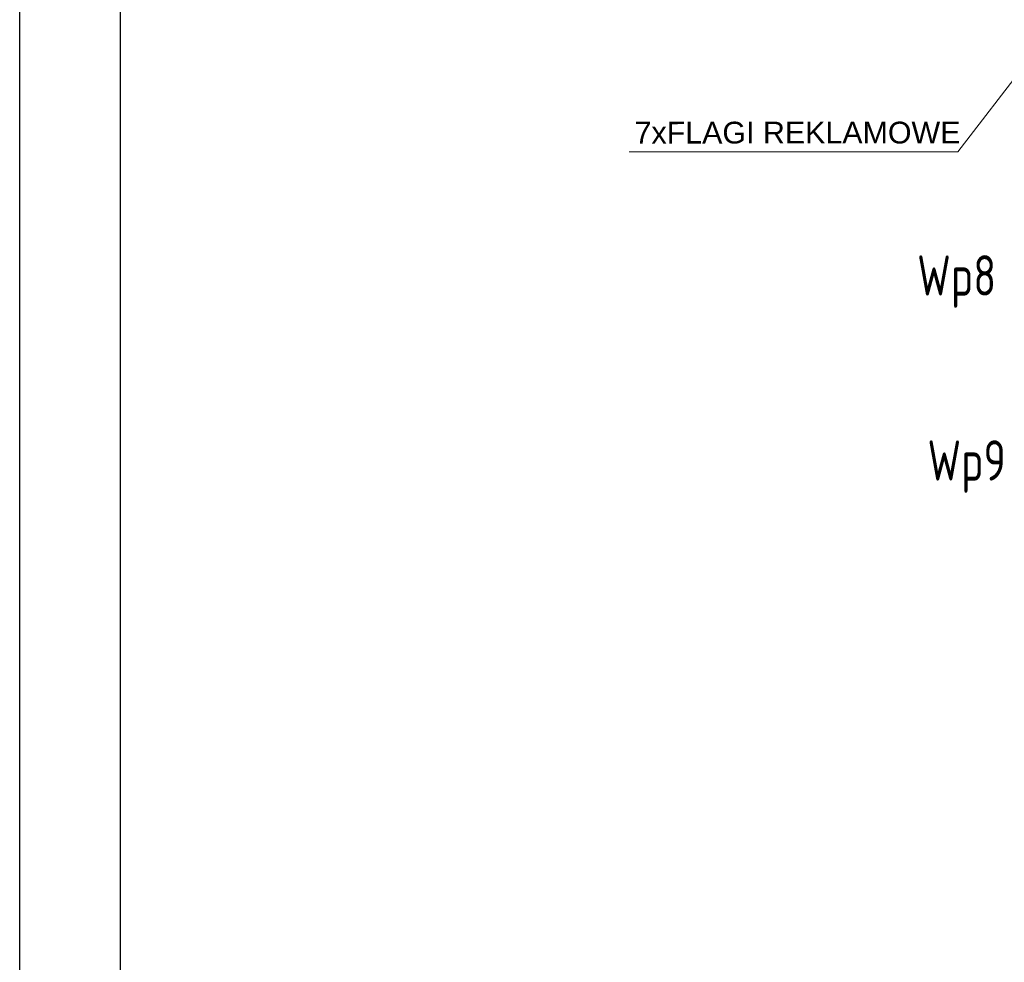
# Model space of a CAD drawing. Header units: metres. Extents: x 6438197 to 12957343, y 5629874 to 11322802.
# Tile 2 of 115: x 6438197 to 6443083, y 5640146 to 5644822. Entities that reach past the tile are written whole.
import ezdxf
from ezdxf.enums import TextEntityAlignment as Align

# ---------------------------------------------------------------- set-up
doc = ezdxf.new("R2010")
doc.units = ezdxf.units.M
doc.header["$MEASUREMENT"] = 0
for name, color, linetype, lineweight in [('Opis_PZ_1', 84, 'Continuous', 20), ('OPISY', 135, 'Continuous', 5), ('SCIANY', 3, 'Continuous', 30)]:
    doc.layers.add(name, color=color, linetype=linetype, lineweight=lineweight)
doc.styles.add('JULEK', font='arial.ttf')
doc.styles.add('sandesk_txt_ICP', font='isocpeur.ttf', dxfattribs={"width": 0.75})

msp = doc.modelspace()

# ---------------------------------------------------------------- linework, layer by layer
at = {"layer": 'Defpoints'}
msp.add_lwpolyline([(6438197.27, 5630988.755), (6438197.27, 5660688.755), (6477162.102, 5660688.755), (6477162.102, 5630988.755)], close=True, dxfattribs=at)
at = {"layer": 'OPISY', "color": 1}
for p, q in [((6443744.76, 5645328.594), (6442852.423, 5644166.054)), ((6442852.423, 5644166.054), (6441221.229, 5644166.054))]:
    msp.add_line(p, q, dxfattribs=at)
at = {"layer": 'SCIANY', "ltscale": 0.1}
msp.add_lwpolyline([(6438697.27, 5631488.755), (6438697.27, 5660188.755), (6476662.102, 5660188.755), (6476662.102, 5631488.755)], close=True, dxfattribs=at)

# ---------------------------------------------------------------- texts
at = {"layer": 'Opis_PZ_1', "style": 'sandesk_txt_ICP', "width": 0.75}
for s, p in [('Wp8', (6443042.653, 5643453.436)), ('Wp9', (6443090.953, 5642535.586))]:
    msp.add_text(s, height=200, dxfattribs=at).set_placement(p, align=Align.RIGHT)
at = {"layer": 'OPISY', "color": 1, "insert": (6441248.569, 5644315.773), "char_height": 107.94965, "width": 2573.54707, "attachment_point": 1, "rotation": 0.015457, "style": 'JULEK'}
msp.add_mtext('{\\fArial|b0|i0|c238|p34;7xFLAGI REKLAMOWE}', dxfattribs=at)

doc.saveas('drawing.dxf')
